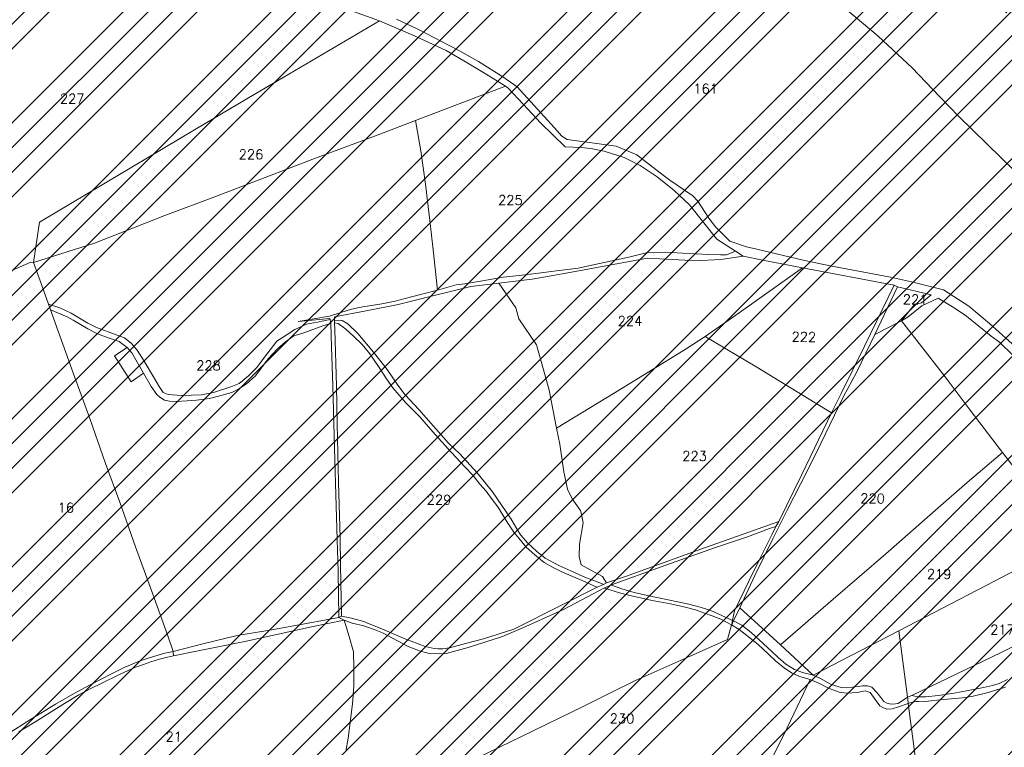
# Model space of a CAD drawing. Header units: metres. Extents: x 578835 to 593571, y 248557 to 255108.
# Tile 22 of 251: x 580257 to 580615, y 252211 to 252476. Entities that reach past the tile are written whole.
import ezdxf

# ---------------------------------------------------------------- set-up
doc = ezdxf.new("R2010")
doc.units = ezdxf.units.M
doc.linetypes.add('SOLID_LINE', pattern=[0])
for name, color, linetype, lineweight in [('Cad-HYDROGRAPHI_COURS_D_EAU28', 5, 'SOLID_LINE', 0), ('Cad-PARCELLAIRE_PARCELLE1', 250, 'SOLID_LINE', 0), ('Cad-RESEAU_ROUT_LIMITE_DE_VOIE_P23', 8, 'SOLID_LINE', 0), ('Cad-TOPONYMIE_NUMERO_DE_PARCELL182', 250, 'SOLID_LINE', 0), ('PPRIF - contour', 10, 'Continuous', 9)]:
    doc.layers.add(name, color=color, linetype=linetype, lineweight=lineweight)
doc.styles.add('TEXTSTYLE_45_11', font='txt.shx', dxfattribs={"oblique": 50})

msp = doc.modelspace()

# ---------------------------------------------------------------- hatches: boundary and pattern name
at = {"layer": 'PPRIF - contour', "lineweight": 15}
h = msp.add_hatch(dxfattribs=at)
h.set_pattern_fill('ANSI34', color=30, scale=2, style=0)
h.paths.add_polyline_path([(583168.56, 249236.59), (583178.02, 249273.37), (583184.15, 249314.36), (583186.86, 249348.54), (583183.82, 249412.65), (583188.31, 249497.75), (583209.56, 249638.59), (583209.57, 249654.16), (583202.87, 249764.69), (583181.22, 249772.54), (583212.18, 249841.81), (583235.33, 249974.64), (583193.51, 249985.09), (583186.04, 250045.54), (583188.28, 250067.18), (583195.8, 250078.07), (583245.78, 250078.37), (583251.01, 250132.85), (583194.25, 250138.82), (583209.94, 250168.32), (583209.19, 250188.47), (583208.21, 250203.8), (583217.43, 250267.61), (583213.64, 250277.41), (583256.98, 250284.74), (583262.34, 250350.34), (583266.18, 250436.39), (583274.5, 250436.7), (583214.43, 250499.33), (583184.56, 250537.39), (583218.91, 250547.09), (583241.07, 250552.07), (583269.68, 250547.09), (583271.18, 250569.48), (583274.91, 250580.67), (583286.48, 250597.77), (583293.66, 250716.62), (583278.73, 250731.44), (583193.67, 250750.25), (583156.78, 250759.28), (583135.71, 250831.5), (583141.39, 250856.49), (583145.69, 250864.01), (583161.1, 250891.6), (583169.34, 250905.21), (583172.57, 250920.26), (583171.49, 250936.38), (583169.31, 250950.6), (583181.85, 251003.26), (583206.95, 251084.03), (583216.62, 251114.12), (583232.39, 251161.77), (583245.29, 251209.41), (583234.54, 251210.94), (583234.1, 251288.09), (583244.66, 251288.39), (583237.9, 251328.73), (583229.54, 251356.01), (583200.13, 251357.42), (583190.46, 251371.39), (583189.74, 251379.63), (583190.1, 251406.14), (583244.22, 251415.82), (583256.04, 251419.04), (583270.74, 251430.86), (583295.47, 251440.89), (583325.21, 251451.64), (583340.94, 251464.43), (583366, 251457.91), (583398.59, 251444.88), (583422.15, 251436.37), (583417.63, 251462.92), (583418.14, 251495.99), (583409.11, 251546.1), (583400.09, 251585.18), (583359.99, 251579.17), (583344.95, 251609.23), (583333.92, 251624.76), (583325.9, 251633.28), (583319.39, 251648.31), (583296.33, 251649.31), (583292.32, 251666.85), (583282.01, 251764.42), (583240.65, 251790.03), (583212.78, 251805.76), (583221.32, 251831.82), (583251.44, 251830.48), (583273.02, 251828.23), (583262.67, 251903.93), (583199.69, 251895.44), (583192.95, 251945.32), (583256.33, 251954.31), (583243.74, 252050.47), (583214.52, 252068.27), (583208.68, 252073.66), (583201.93, 252137.92), (583178.11, 252135.22), (583183.95, 252176.12), (583226.69, 252181.65), (583216.8, 252253.1), (583210.96, 252307.92), (583193.36, 252422.33), (583178.97, 252519.84), (583167.73, 252607.66), (583178.52, 252614.4), (583188.29, 252625.39), (583184.93, 252642.05), (583192.13, 252639.75), (583210.89, 252641.9), (583205.05, 252676.95), (583200.1, 252708.47), (583205.05, 252708.02), (583194.96, 252797.38), (583191.02, 252799.28), (583173.51, 252800.6), (583168.08, 252797.59), (583165.67, 252793.82), (583165.69, 252787.69), (583073.05, 252815.41), (583065.66, 252814.13), (583065.94, 252812.7), (583046.85, 252808.33), (583047.04, 252816.04), (582997.15, 252812.42), (582995.86, 252782.45), (582980.16, 252787.72), (582949.89, 252804.92), (582947.27, 252800.69), (582935.19, 252777.61), (582924.38, 252768.8), (582917.32, 252760.63), (582910.91, 252748.5), (582903.76, 252736.42), (582880, 252724.86), (582817.58, 252706.15), (582782.59, 252696.37), (582747.69, 252696.56), (582653.19, 252726.32), (582583.51, 252736.7), (582547.53, 252745.89), (582391.95, 252693.83), (582342.71, 252696.56), (582258, 252701.11), (582228.89, 252730.03), (582194.3, 252754.65), (582137.15, 252749.12), (582028.37, 252701.22), (581997.03, 252701.83), (581923.09, 252643.99), (581895.44, 252653.82), (581782.97, 252699.88), (581749.17, 252724.45), (581694.48, 252730.59), (581626.87, 252779.73), (581623.69, 252832.13), (581568.99, 252867.14), (581549.94, 252902.76), (581520.9, 252875.84), (581488.95, 252861.1), (581415.1, 252871.66), (581333.97, 252861.22), (581285.87, 252845.9), (581226.26, 252859.41), (581213.27, 252848.96), (581176.79, 252829.19), (581135.62, 252832.26), (581093.83, 252851.3), (581026.18, 252865.71), (580894.22, 252859.98), (580764.18, 252821.75), (580666.25, 252837.89), (580606.97, 252807.31), (580553.37, 252825.96), (580518.38, 252831.19), (580426.24, 252844.58), (580314.78, 252864.48), (580232.54, 252861.61), (580193.34, 252877.86), (579737.68, 252731.06), (579339.29, 252594.91), (579467.34, 252529.95), (579492.26, 252526.53), (579537.88, 252506.87), (579628.29, 252501.98), (579673.34, 252488.27), (579756.55, 252421.24), (579801.62, 252412.32), (579849.52, 252376.66), (579890.09, 252373.24), (579954.11, 252362.98), (580003.08, 252331.22), (580020.69, 252319.86), (580037.79, 252307.65), (580048.55, 252295.44), (580067.12, 252269.55), (580095.49, 252178.46), (580127.66, 252086.63), (580157.22, 252011.67), (580209.32, 251928.46), (580208.41, 251858.24), (580196.24, 251818.11), (580206.29, 251790.3), (580227.07, 251716.54), (580274.53, 251673.98), (580324.82, 251599.61), (580345.2, 251567.99), (580352.27, 251548.44), (580380.56, 251474.57), (580498.13, 251465.11), (580632.34, 251425.65), (580688.87, 251403.81), (580903, 251328.66), (581057.22, 251304.45), (581128.89, 251277.45), (581306.24, 251176.53), (581363.6, 251156.15), (581418.4, 251079.72), (581465.72, 250967.17), (581546.02, 250830.88), (581604.72, 250760.44), (581621.29, 250710.76), (581635.31, 250677.64), (581677.37, 250643.25), (581761.5, 250538.8), (581878.03, 250481.58), (581978.36, 250416.05), (582083.64, 250336.15), (582132.06, 250252.96), (582193.12, 250147.32), (582211.34, 250118.18), (582217.79, 250080.35), (582244.22, 249930.09), (582252.92, 249788.8), (582279.87, 249720.73), (582264.14, 249693.23), (582229.1, 249576.98), (582243.69, 249504.21), (582236.53, 249458.37), (582233.12, 249417.21), (582207.89, 249404.14), (582210.7, 249314.66), (582282.52, 249136.36), (582365.79, 249069.63), (582329.51, 248868.66), (582370.33, 248802.93), (582389.99, 248830.88), (582435.35, 248829.37), (582475.81, 248930.64), (582488.18, 248933.83), (582505.04, 248934.94), (582536.56, 248931.03), (582545.58, 248873.46), (582547.73, 248837.81), (582559.27, 248733.3), (582660.26, 248731.96), (582707.75, 248722.61), (582711.09, 248844.25), (582713.77, 248853.61), (582730.11, 248933.31), (582770.57, 249048.63), (582781.22, 249070.77), (582782.86, 249074.05), (582786.69, 249073.51), (582794.34, 249066.4), (582795.98, 249060.39), (582802, 249037.44), (582837.54, 249029.24), (582847.92, 249019.4), (582859.41, 249022.68), (582870.89, 249021.59), (582882.91, 249029.79), (582897.68, 249024.87), (582894.41, 249004.61), (582898.78, 248991.5), (582903.16, 248984.94), (582914.71, 248986.01), (582980.86, 249040.12), (583036.72, 249107.47), (583089.79, 249152.85), (583096.96, 249144.66), (583169.29, 249123.72), (583150.9, 249178.85), (583158.77, 249200.15)])

# ---------------------------------------------------------------- linework, layer by layer
at = {"layer": 'Cad-HYDROGRAPHI_COURS_D_EAU28'}
for points in [[(580376.5, 252479.75), (580387.72, 252475.78), (580393.69, 252473.26), (580400.71, 252470.17), (580411.94, 252464.97), (580419.9, 252460.38), (580426.58, 252456.38), (580433.53, 252452.05), (580434.51, 252451.23), (580441.83, 252443.48), (580446.27, 252438.61), (580455.23, 252429.88), (580461.1, 252429.7), (580464.6, 252429.32), (580469.54, 252428.39), (580476.82, 252425.99), (580480.35, 252424.16), (580482.59, 252423.12), (580488.78, 252418.95), (580494.96, 252414), (580500.59, 252408.78), (580510.52, 252396.34), (580517.23, 252391.89), (580520.02, 252390.11), (580527.22, 252388.7), (580541.64, 252385.89), (580575.05, 252379.52), (580576.25, 252378.96), (580588.52, 252376.08), (580585.05, 252373.11), (580582.39, 252372.55), (580579.93, 252369.33), (580577.77, 252366.6), (580580.12, 252368.02), (580585.15, 252372), (580591.01, 252374.83), (580596.91, 252371.31), (580601.37, 252368.22), (580610.38, 252360.95), (580613.36, 252358.85), (580618.3, 252353.91)], [(580620.25, 252356.19), (580609.75, 252365.57), (580602.22, 252371.86), (580592.99, 252377.89), (580581.37, 252380.82), (580573.73, 252382.43), (580552.38, 252386.45), (580542.4, 252388.52), (580525, 252392.65), (580521.29, 252393.56), (580515.27, 252395.63), (580510.06, 252400.77), (580507.58, 252403.91), (580503.6, 252410.15), (580501.71, 252412.12), (580493.41, 252417.77), (580490.95, 252419.58), (580481.35, 252427.04), (580473.84, 252430.2), (580455.99, 252432.61), (580454.09, 252433.8), (580451.36, 252436.81), (580437.77, 252451.73), (580432.6, 252455.42), (580423.73, 252460.92), (580416.55, 252465.02), (580401.66, 252472.69), (580393.93, 252476.4)], [(580256.47, 252216.99), (580264.23, 252221.75), (580268.23, 252224.21), (580273.08, 252227.29), (580278.26, 252230.5), (580282.61, 252232.75), (580286.41, 252234.52), (580293.3, 252237.99), (580298.86, 252240.46), (580301.74, 252241.47), (580304.46, 252242.48), (580307.6, 252243.42), (580310.5, 252244.21), (580312.77, 252244.63), (580312.57, 252246.16), (580312.57, 252246.16), (580312.57, 252246.16), (580309.56, 252245.59), (580303.53, 252243.74), (580300.64, 252242.84), (580294.99, 252240.47), (580290.4, 252238.19), (580282.42, 252234.08), (580276.1, 252230.66), (580269.73, 252227.01), (580260.71, 252221.47), (580252.33, 252216.09)]]:
    msp.add_lwpolyline(points, dxfattribs=at)
for points in [[(580371.35, 252368.08), (580382.87, 252370.26), (580394.55, 252372.57), (580407.64, 252375.77), (580420.96, 252379.1), (580431.08, 252380.28), (580443.24, 252381.74), (580449.5, 252382.81), (580457.54, 252384.26), (580471.41, 252386.86), (580480.59, 252388.51), (580485.31, 252389.35), (580498.88, 252388.7), (580504.66, 252388.51), (580509.66, 252388.81), (580512.85, 252389.08), (580520.02, 252390.11), (580517.23, 252391.89), (580514.04, 252390.62), (580511.82, 252390.66), (580507.6, 252390.76), (580498.17, 252391.2), (580491.71, 252391.55), (580484.81, 252391.31), (580478.43, 252389.78), (580467.82, 252387.45), (580460.05, 252385.7), (580453.12, 252384.9), (580444.55, 252383.85), (580438.51, 252383.13), (580432.72, 252382.42), (580425.16, 252381.13), (580418.74, 252380.04), (580415.55, 252379.66), (580408.87, 252377.77), (580403.06, 252376.28), (580397.02, 252374.67), (580393.39, 252373.7), (580388.52, 252372.73), (580381.69, 252371.62), (580378.61, 252371.02), (580376.26, 252370.5), (580369.52, 252368.26), (580358.06, 252366.31), (580369.58, 252367.48), (580369.71, 252367.05), (580369.99, 252365.62), (580370.28, 252357.17), (580370.71, 252342.95), (580371.22, 252324.93), (580371.48, 252315.92), (580371.79, 252303.24), (580372.31, 252287.01), (580372.61, 252275.34), (580372.93, 252258.65), (580373.88, 252259.06), (580373.5, 252277.63), (580373.41, 252287.66), (580372.81, 252307.79), (580372.28, 252329.03), (580372.03, 252342.95), (580371.42, 252363.29), (580371.29, 252365.84), (580371.29, 252366.85), (580371.35, 252368.08), (580371.35, 252368.08)], [(580567.95, 252361.66), (580576.25, 252378.96), (580575.05, 252379.52), (580564.19, 252357.33), (580555.81, 252340.14), (580552.2, 252333.04), (580541.3, 252310.4), (580533.06, 252293.56), (580531.98, 252291.68), (580530.65, 252288.89), (580526.19, 252279.94), (580522.32, 252272.04), (580516.89, 252261.01), (580516.18, 252257.6), (580515.91, 252255.91), (580516.61, 252257.42), (580518.85, 252262.17), (580524.3, 252273.88), (580530.86, 252287.24), (580536.1, 252297.7), (580541.06, 252307.37), (580546.72, 252318.65), (580551.65, 252328.76), (580556.65, 252338.98), (580561.36, 252347.73), (580567.95, 252361.66), (580567.95, 252361.66)], [(580470.38, 252271.18), (580469.19, 252270.64), (580466.88, 252269.67), (580454.16, 252263.15), (580436.59, 252254.34), (580425.5, 252250.86), (580418.98, 252249.09), (580413.24, 252247.61), (580410.72, 252247.17), (580409, 252247.15), (580407.58, 252247.25), (580404.31, 252247.98), (580396.74, 252250.92), (580387.93, 252254.76), (580383.92, 252256.32), (580381.96, 252257.17), (580377.57, 252258.35), (580373.88, 252259.06), (580372.93, 252258.65), (580374.83, 252257.58), (580377.72, 252256.48), (580382.01, 252255.61), (580385.74, 252254.25), (580388.81, 252253.05), (580398.12, 252248.02), (580402.55, 252246.39), (580405.42, 252245.62), (580409.22, 252245.38), (580411.94, 252245.49), (580419.99, 252247.73), (580432.44, 252251.66), (580440.96, 252255.26), (580448.51, 252258.67), (580454.7, 252261.52), (580469.63, 252269.34), (580472.17, 252270.44), (580490.25, 252277.08), (580509.62, 252283.92), (580521.66, 252287.92), (580529.64, 252291.04), (580531.98, 252291.68), (580533.06, 252293.56), (580504.63, 252283.51), (580477.19, 252273.54), (580470.38, 252271.18), (580470.38, 252271.18)]]:
    msp.add_lwpolyline(points, close=True, dxfattribs=at)
at = {"layer": 'Cad-PARCELLAIRE_PARCELLE1'}
for points in [[(580618.99, 252421.07), (580598.63, 252441), (580591.52, 252448.21), (580581.58, 252458.64), (580569.25, 252470.22), (580556.4, 252480.97), (580539.21, 252494.48), (580539.21, 252494.48), (580539.21, 252494.48), (580540.97, 252496.18), (580542.28, 252497.3), (580543.58, 252499.52), (580544.76, 252502.18), (580546.24, 252508.21), (580549.66, 252520.65), (580550.42, 252522.39), (580554.63, 252522.18), (580560.19, 252518.84), (580571.75, 252508.55), (580578.97, 252505.02), (580584.18, 252500.78), (580599.91, 252490.04), (580610.05, 252483.08), (580616.01, 252478.68)], [(580228.56, 252483.86), (580230.65, 252471.55), (580233.28, 252455.83), (580235.85, 252440.66), (580238.47, 252425.94), (580240.08, 252415.48), (580242.66, 252400.43), (580244.16, 252391.08), (580245.99, 252381.09), (580245.99, 252381.09), (580254.95, 252385.39), (580260.75, 252387.88), (580261.75, 252387.86), (580261.75, 252387.86), (580261.75, 252387.86), (580263.99, 252402.53), (580281.66, 252413.03), (580303.25, 252425.96), (580321, 252436.47), (580342.14, 252448.92), (580352.59, 252455.14), (580387.72, 252475.78), (580376.5, 252479.75)], [(580556.4, 252480.97), (580569.25, 252470.22), (580581.58, 252458.64), (580591.52, 252448.21), (580598.63, 252441), (580618.99, 252421.07)], [(580620.25, 252356.19), (580609.75, 252365.57), (580602.22, 252371.86), (580592.99, 252377.89), (580581.37, 252380.82), (580573.73, 252382.43), (580552.38, 252386.45), (580542.4, 252388.52), (580525, 252392.65), (580521.29, 252393.56), (580515.27, 252395.63), (580510.06, 252400.77), (580507.58, 252403.91), (580503.6, 252410.15), (580501.71, 252412.12), (580493.41, 252417.77), (580490.95, 252419.58), (580481.35, 252427.04), (580473.84, 252430.2), (580455.99, 252432.61), (580454.09, 252433.8), (580451.36, 252436.81), (580437.77, 252451.73), (580432.6, 252455.42), (580423.73, 252460.92), (580416.55, 252465.02), (580401.66, 252472.69), (580393.93, 252476.4)], [(580254.95, 252385.39), (580260.75, 252387.88), (580261.75, 252387.86), (580264.63, 252379.85), (580269.67, 252365.89), (580276.32, 252347.27), (580282.28, 252331.04), (580287.92, 252314.68), (580293.13, 252300.62), (580298.94, 252284.27), (580305.67, 252265.77), (580310.68, 252251.92), (580312.57, 252246.16), (580309.56, 252245.59), (580303.53, 252243.74), (580300.64, 252242.84), (580294.99, 252240.47), (580290.4, 252238.19), (580282.42, 252234.08), (580276.1, 252230.66), (580269.73, 252227.01), (580260.71, 252221.47), (580252.33, 252216.09)], [(580618.3, 252353.91), (580613.36, 252358.85), (580610.38, 252360.95), (580601.37, 252368.22), (580596.91, 252371.31), (580591.01, 252374.83), (580585.15, 252372), (580580.12, 252368.02), (580577.77, 252366.6), (580593.56, 252346.17), (580602.73, 252334), (580614.47, 252318.71), (580619.81, 252311.79)], [(580375.5, 252209.81), (580376.34, 252214.68), (580377.85, 252227.17), (580378.31, 252233.56), (580378.41, 252240.37), (580378.26, 252246.04), (580376.64, 252251.71), (580374.83, 252257.58), (580377.72, 252256.48), (580382.01, 252255.61), (580385.74, 252254.25), (580388.81, 252253.05), (580398.12, 252248.02), (580402.55, 252246.39), (580405.42, 252245.62), (580409.22, 252245.38), (580411.94, 252245.49), (580419.99, 252247.73), (580432.44, 252251.66), (580440.96, 252255.26), (580448.51, 252258.67), (580454.7, 252261.52), (580469.63, 252269.34), (580472.17, 252270.44), (580490.25, 252277.08), (580509.62, 252283.92), (580521.66, 252287.92), (580529.64, 252291.04), (580531.98, 252291.68), (580530.65, 252288.89), (580526.19, 252279.94), (580522.32, 252272.04), (580516.89, 252261.01), (580516.18, 252257.6), (580515.91, 252255.91), (580516.61, 252257.42), (580518.85, 252262.17), (580533.65, 252248.69), (580545.53, 252237.63), (580576.76, 252253.71), (580579.91, 252229.56), (580580.03, 252229.12), (580580.11, 252227.24), (580582.83, 252207.18)], [(580256.47, 252216.99), (580264.23, 252221.75), (580268.23, 252224.21), (580273.08, 252227.29), (580278.26, 252230.5), (580282.61, 252232.75), (580286.41, 252234.52), (580293.3, 252237.99), (580298.86, 252240.46), (580301.74, 252241.47), (580304.46, 252242.48), (580307.6, 252243.42), (580310.5, 252244.21), (580312.77, 252244.63), (580321.13, 252246.32), (580338.71, 252249.9), (580349.73, 252252.26), (580363, 252255.15), (580374.83, 252257.58), (580376.64, 252251.71), (580378.26, 252246.04), (580378.41, 252240.37), (580378.31, 252233.56), (580377.85, 252227.17), (580376.34, 252214.68), (580375.5, 252209.81)], [(580636.01, 252256.73), (580613.99, 252245.87), (580581.5, 252230.25), (580579.91, 252229.56), (580580.03, 252229.12), (580580.11, 252227.24), (580582.83, 252207.18), (580583.81, 252198.45), (580589.47, 252198.81), (580591.98, 252199.24), (580597.88, 252200.74), (580603.5, 252202.54), (580607.75, 252204.01), (580620.83, 252209.22)]]:
    msp.add_lwpolyline(points, dxfattribs=at)
for points in [[(580400.86, 252439.52), (580386.24, 252433.96), (580363.39, 252425.38), (580347.72, 252419.4), (580328.39, 252412), (580309.62, 252404.87), (580283.91, 252394.82), (580261.75, 252387.86), (580263.99, 252402.53), (580281.66, 252413.03), (580303.25, 252425.96), (580321, 252436.47), (580342.14, 252448.92), (580352.59, 252455.14), (580387.72, 252475.78), (580393.69, 252473.26), (580400.71, 252470.17), (580411.94, 252464.97), (580419.9, 252460.38), (580426.58, 252456.38), (580433.53, 252452.05), (580400.86, 252439.52), (580400.86, 252439.52)], [(580408.87, 252377.77), (580407.24, 252392.46), (580406.03, 252403.06), (580404.44, 252416.31), (580402.69, 252428.42), (580400.86, 252439.52), (580433.53, 252452.05), (580434.51, 252451.23), (580441.83, 252443.48), (580446.27, 252438.61), (580455.23, 252429.88), (580461.1, 252429.7), (580464.6, 252429.32), (580469.54, 252428.39), (580476.82, 252425.99), (580480.35, 252424.16), (580482.59, 252423.12), (580488.78, 252418.95), (580494.96, 252414), (580500.59, 252408.78), (580510.52, 252396.34), (580517.23, 252391.89), (580514.04, 252390.62), (580511.82, 252390.66), (580507.6, 252390.76), (580498.17, 252391.2), (580491.71, 252391.55), (580484.81, 252391.31), (580478.43, 252389.78), (580467.82, 252387.45), (580460.05, 252385.7), (580453.12, 252384.9), (580444.55, 252383.85), (580438.51, 252383.13), (580432.72, 252382.42), (580425.16, 252381.13), (580418.74, 252380.04), (580415.55, 252379.66), (580408.87, 252377.77), (580408.87, 252377.77)], [(580400.86, 252439.52), (580386.24, 252433.96), (580363.39, 252425.38), (580347.72, 252419.4), (580328.39, 252412), (580309.62, 252404.87), (580283.91, 252394.82), (580261.75, 252387.86), (580261.75, 252387.86), (580264.63, 252379.85), (580269.67, 252365.89), (580276.32, 252347.27), (580282.28, 252331.04), (580287.92, 252314.68), (580293.13, 252300.62), (580298.94, 252284.27), (580305.67, 252265.77), (580310.68, 252251.92), (580312.57, 252246.16), (580312.57, 252246.16), (580323.38, 252248.96), (580335.9, 252252), (580348.5, 252254.05), (580355.8, 252255.44), (580372.93, 252258.65), (580372.61, 252275.34), (580372.31, 252287.01), (580371.79, 252303.24), (580371.48, 252315.92), (580371.22, 252324.93), (580370.71, 252342.95), (580370.28, 252357.17), (580369.99, 252365.62), (580369.71, 252367.05), (580369.58, 252367.48), (580358.06, 252366.31), (580369.52, 252368.26), (580376.26, 252370.5), (580378.61, 252371.02), (580381.69, 252371.62), (580388.52, 252372.73), (580393.39, 252373.7), (580397.02, 252374.67), (580403.06, 252376.28), (580408.87, 252377.77), (580407.24, 252392.46), (580406.03, 252403.06), (580404.44, 252416.31), (580402.69, 252428.42), (580400.86, 252439.52), (580400.86, 252439.52)], [(580431.08, 252380.28), (580443.24, 252381.74), (580449.5, 252382.81), (580457.54, 252384.26), (580471.41, 252386.86), (580480.59, 252388.51), (580485.31, 252389.35), (580498.88, 252388.7), (580504.66, 252388.51), (580509.66, 252388.81), (580512.85, 252389.08), (580520.02, 252390.11), (580527.22, 252388.7), (580541.64, 252385.89), (580518.68, 252369.49), (580506.29, 252360.89), (580499.32, 252356.41), (580484.11, 252347.01), (580473.52, 252340.55), (580452.19, 252327.53), (580449.48, 252341.34), (580447.94, 252347.01), (580444.9, 252357.8), (580438.43, 252367.29), (580437.27, 252371.32), (580431.08, 252380.28), (580431.08, 252380.28)], [(580506.29, 252360.89), (580518.68, 252369.49), (580541.64, 252385.89), (580575.05, 252379.52), (580564.19, 252357.33), (580555.81, 252340.14), (580552.2, 252333.04), (580525.1, 252349.74), (580506.29, 252360.89), (580506.29, 252360.89)], [(580470.38, 252271.18), (580469.19, 252270.64), (580466.88, 252269.67), (580454.16, 252263.15), (580436.59, 252254.34), (580425.5, 252250.86), (580418.98, 252249.09), (580413.24, 252247.61), (580410.72, 252247.17), (580409, 252247.15), (580407.58, 252247.25), (580404.31, 252247.98), (580396.74, 252250.92), (580387.93, 252254.76), (580383.92, 252256.32), (580381.96, 252257.17), (580377.57, 252258.35), (580373.88, 252259.06), (580373.5, 252277.63), (580373.41, 252287.66), (580372.81, 252307.79), (580372.28, 252329.03), (580372.03, 252342.95), (580371.42, 252363.29), (580371.29, 252365.84), (580371.29, 252366.85), (580371.35, 252368.08), (580382.87, 252370.26), (580394.55, 252372.57), (580407.64, 252375.77), (580420.96, 252379.1), (580431.08, 252380.28), (580437.27, 252371.32), (580438.43, 252367.29), (580444.9, 252357.8), (580447.94, 252347.01), (580449.48, 252341.34), (580452.19, 252327.53), (580453.33, 252321.72), (580454.83, 252311.58), (580456.18, 252305.34), (580457.87, 252301.81), (580460.86, 252297.59), (580461.17, 252296.72), (580461.8, 252293.1), (580460.56, 252285.31), (580460.35, 252280.83), (580461.09, 252277.77), (580468.87, 252273.52), (580470.38, 252271.18), (580470.38, 252271.18)], [(580577.77, 252366.6), (580567.95, 252361.66), (580576.25, 252378.96), (580588.52, 252376.08), (580585.05, 252373.11), (580582.39, 252372.55), (580579.93, 252369.33), (580577.77, 252366.6), (580577.77, 252366.6)], [(580577.77, 252366.6), (580567.95, 252361.66), (580561.36, 252347.73), (580556.65, 252338.98), (580551.65, 252328.76), (580546.72, 252318.65), (580541.06, 252307.37), (580536.1, 252297.7), (580530.86, 252287.24), (580524.3, 252273.88), (580518.85, 252262.17), (580533.65, 252248.69), (580552.8, 252265.21), (580572.04, 252281.75), (580591, 252298.48), (580601.61, 252307.72), (580614.47, 252318.71), (580602.73, 252334), (580593.56, 252346.17), (580577.77, 252366.6), (580577.77, 252366.6)], [(580552.2, 252333.04), (580541.3, 252310.4), (580533.06, 252293.56), (580504.63, 252283.51), (580477.19, 252273.54), (580470.38, 252271.18), (580468.87, 252273.52), (580461.09, 252277.77), (580460.35, 252280.83), (580460.56, 252285.31), (580461.8, 252293.1), (580461.17, 252296.72), (580460.86, 252297.59), (580457.87, 252301.81), (580456.18, 252305.34), (580454.83, 252311.58), (580453.33, 252321.72), (580452.19, 252327.53), (580473.52, 252340.55), (580484.11, 252347.01), (580499.32, 252356.41), (580506.29, 252360.89), (580525.1, 252349.74), (580552.2, 252333.04), (580552.2, 252333.04)], [(580533.65, 252248.69), (580545.53, 252237.63), (580576.76, 252253.71), (580608.51, 252270.28), (580629.84, 252281.41), (580641.83, 252287.98), (580632.75, 252296.93), (580627.91, 252301.65), (580619.81, 252311.79), (580614.47, 252318.71), (580601.61, 252307.72), (580591, 252298.48), (580572.04, 252281.75), (580552.8, 252265.21), (580533.65, 252248.69), (580533.65, 252248.69)], [(580579.91, 252229.56), (580581.5, 252230.25), (580613.99, 252245.87), (580636.01, 252256.73), (580659.92, 252268.53), (580660.67, 252269.37), (580645.4, 252284.6), (580641.83, 252287.98), (580629.84, 252281.41), (580608.51, 252270.28), (580576.76, 252253.71), (580579.91, 252229.56), (580579.91, 252229.56)]]:
    msp.add_lwpolyline(points, close=True, dxfattribs=at)
at = {"layer": 'Cad-RESEAU_ROUT_LIMITE_DE_VOIE_P23'}
for points in [[(580369.7, 252367.1), (580365.18, 252366.07), (580361.17, 252365.33), (580356.87, 252363.47), (580353.69, 252361.37), (580350.38, 252359.15), (580345.45, 252352.86), (580343.07, 252349.58), (580339.98, 252346.58), (580336.64, 252343.81), (580333.56, 252342.58), (580327.31, 252340.51), (580322.96, 252339.67), (580315.61, 252339.43), (580310.79, 252339.73), (580308.99, 252340.52), (580307.51, 252342.64), (580305.82, 252345.54), (580302.08, 252351.86), (580299.55, 252355.87), (580297.41, 252358.37), (580294.83, 252360.34), (580291.81, 252361.43), (580284.64, 252364.15), (580281.53, 252365.76), (580275.43, 252369.41), (580271.29, 252371.26), (580267.25, 252372.59)], [(580267.93, 252370.62), (580274, 252368.08), (580276.23, 252366.87), (580281.56, 252363.63), (580285.09, 252361.86), (580289.31, 252360.27)], [(580289.31, 252360.27), (580292.9, 252359), (580295.88, 252356.81), (580297.55, 252354.87), (580301.83, 252347.52), (580304.56, 252342.65), (580306.69, 252339.82), (580307.74, 252338.8), (580309.42, 252337.66), (580311.23, 252337.32), (580313.65, 252337.16), (580317.75, 252337.5), (580321.06, 252337.66), (580325.81, 252338.3), (580329.14, 252339.1), (580333.94, 252340.44), (580336.13, 252341.56), (580339.32, 252343.65), (580342.58, 252346.57), (580347.19, 252352.74), (580350.62, 252356.4), (580353.45, 252358.94), (580356.54, 252361.06), (580360.15, 252362.24), (580367.07, 252364.74), (580370.02, 252365.62)], [(580371.31, 252365.85), (580372.6, 252365.55), (580375.48, 252363.55), (580378.39, 252360.93), (580381.33, 252358.05), (580383.88, 252355.03), (580385.3, 252353.02), (580387.81, 252349.28), (580390.24, 252345.51), (580392.52, 252342.15), (580397.22, 252336.88), (580402.37, 252331.6), (580407.98, 252325.22), (580413.86, 252318.7), (580418.74, 252313.43), (580421.83, 252310.24), (580424.19, 252307.14), (580426.48, 252304.52), (580428.67, 252301.56), (580430.78, 252298.85), (580434.43, 252292.9), (580436.57, 252289.69), (580438.36, 252287.41), (580441.12, 252284.21), (580444.27, 252281.35), (580447.59, 252278.67), (580450.72, 252276.96), (580454.36, 252275.05), (580461.49, 252272.04), (580466.85, 252269.62)], [(580469.16, 252270.69), (580461.8, 252273.55), (580457.35, 252275.54), (580453.04, 252277.47), (580447.96, 252280.2), (580444.86, 252282.71), (580441.73, 252285.62), (580439.08, 252288.71), (580437.67, 252290.84), (580435.57, 252294.34), (580428.83, 252304.31), (580423.2, 252311.29), (580416.93, 252318.17), (580412.87, 252322.06), (580407.35, 252328.28), (580402.01, 252334.32), (580397.05, 252339.62), (580394.36, 252343.11), (580390.55, 252348.91), (580385.49, 252355.13), (580379.78, 252361.93), (580376.14, 252365.44), (580374.12, 252366.74), (580371.32, 252366.86)], [(580301.83, 252347.52), (580297.3, 252344.39), (580291.21, 252353.89), (580295.88, 252356.81)], [(580469.63, 252269.3), (580475.07, 252267.57), (580478.83, 252266.59), (580482.69, 252265.81), (580486.95, 252264.83), (580493.58, 252263.6), (580498.54, 252262.46), (580502.76, 252261.4), (580505.99, 252260.16), (580508.79, 252259.2), (580511.99, 252258.04), (580515.88, 252255.95)], [(580516.2, 252257.56), (580512.34, 252259.38), (580508.29, 252261.16), (580504.4, 252262.31), (580500.32, 252263.48), (580496.35, 252264.3), (580485.77, 252266.46), (580480.45, 252267.75), (580475.93, 252269), (580472.18, 252270.41)], [(580579.9, 252229.59), (580576.5, 252227.35), (580574.6, 252227.03), (580573.3, 252227.14), (580572.13, 252227.48), (580571.26, 252228.05), (580570.17, 252229.45), (580568.89, 252231.18), (580566.94, 252233.19), (580565.37, 252233.7), (580563.51, 252233.75), (580561.96, 252233.42), (580557.82, 252233), (580555.79, 252233.17), (580552.15, 252234.19), (580547.98, 252236.5), (580545.53, 252237.62), (580541.7, 252238.58), (580538.74, 252239.68), (580535.66, 252241.65), (580532.82, 252244.07), (580530.4, 252246.31), (580522.98, 252253.09), (580519.57, 252255.75), (580516.59, 252257.44)], [(580405.1, 252198.62), (580427.34, 252209.48), (580443.42, 252217.2), (580453.4, 252222.06), (580461.82, 252226.21), (580472.01, 252231.24), (580481.12, 252235.81), (580486.59, 252238.21), (580499.7, 252244.05), (580514.35, 252250.59), (580515.88, 252255.95)], [(580576.68, 252226.02), (580574.35, 252225.36), (580572.43, 252225.24), (580570.87, 252225.82), (580569.85, 252226.43), (580568.5, 252228.22), (580566.36, 252231.26), (580564.46, 252231.88), (580561.61, 252231.33), (580557.78, 252231), (580554.97, 252231.42), (580553.66, 252231.87), (580551.13, 252232.9), (580547.6, 252234.74), (580544.5, 252235.97), (580540.62, 252237.14), (580537.9, 252238.29), (580535.12, 252240.17), (580531.84, 252242.82), (580529.17, 252245.38), (580525.65, 252248.6), (580521.84, 252251.73), (580518.62, 252254.25), (580515.88, 252255.95)], [(580519.99, 252186.06), (580536.04, 252218.4), (580544.5, 252235.97)], [(580581.46, 252230.25), (580583.61, 252229.66), (580586.54, 252229.71), (580591.02, 252230.17), (580596.87, 252231.07), (580601.96, 252232), (580607.56, 252233.12), (580610.88, 252233.86), (580613.28, 252234.58), (580616.29, 252236.06)], [(580615.59, 252233.26), (580612, 252232.14), (580609.28, 252231.26), (580603.81, 252230.02), (580599.86, 252229.33), (580591.72, 252228.68), (580587.41, 252228.16), (580583.85, 252228), (580583.01, 252227.97), (580581.7, 252227.81), (580580.14, 252227.28), (580576.68, 252226.02)]]:
    msp.add_lwpolyline(points, dxfattribs=at)

# ---------------------------------------------------------------- texts
at = {"layer": 'Cad-TOPONYMIE_NUMERO_DE_PARCELL182', "style": 'TEXTSTYLE_45_11'}
for s, p in [('161', (580501.91, 252449.36)), ('227', (580271.33, 252445.72)), ('226', (580336.43, 252425.48)), ('225', (580430.85, 252408.8)), ('221', (580578.17, 252372.65)), ('224', (580474.4, 252364.82)), ('222', (580537.68, 252359.03)), ('228', (580320.96, 252348.63)), ('223', (580497.88, 252315.66)), ('220', (580562.68, 252300.2)), ('16', (580270.53, 252296.85)), ('229', (580404.88, 252299.75)), ('219', (580586.92, 252272.72)), ('217', (580609.99, 252252.46)), ('230', (580471.48, 252220.12)), ('21', (580309.84, 252213.51))]:
    msp.add_text(s, height=3.491, rotation=359.5887, dxfattribs=at).set_placement(p)

doc.saveas('drawing.dxf')
